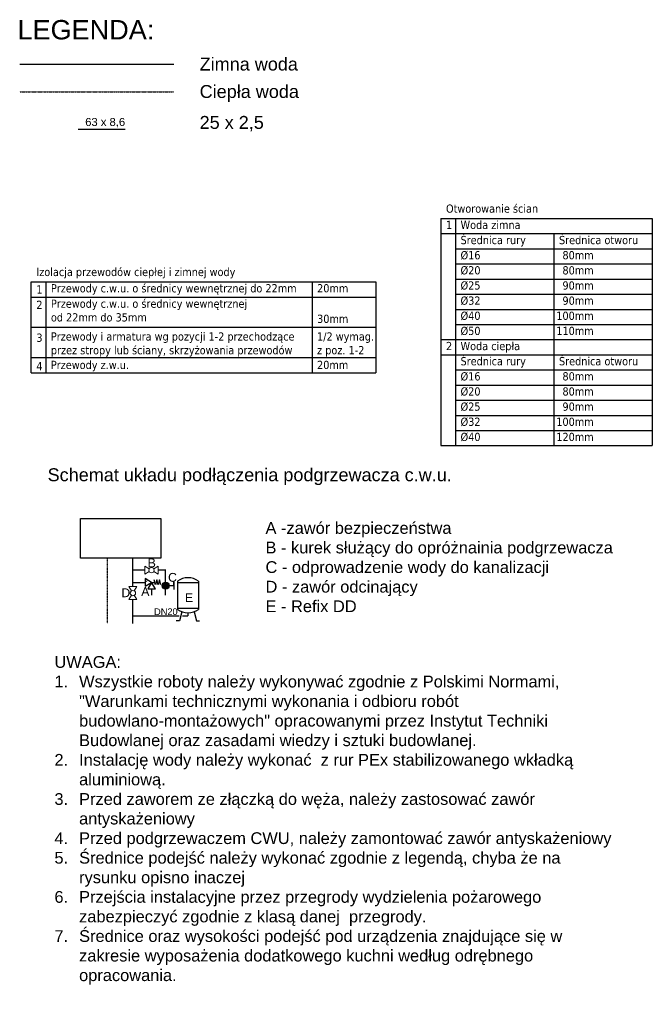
# Model space of a CAD drawing. Header units: millimetres. Extents: x -37728 to 44100, y 631619 to 691915.
# Tile 90 of 256: x -7321 to 3454, y 631619 to 648387. Entities that reach past the tile are written whole.
import ezdxf
from ezdxf.lldxf.tags import DXFTag

# ---------------------------------------------------------------- set-up
doc = ezdxf.new("R2010")
doc.units = ezdxf.units.MM
doc.linetypes.add('AUSGEZOGEN', pattern=[0])
doc.linetypes.add('DASHDOT', pattern=[6.35, 3.175, -1.5875, 0, -1.5875])
for name, color, linetype, lineweight in [('FK B specyfikacja', 7, 'Continuous', 13), ('ins-opisy', 7, 'Continuous', 25), ('URZĄDZENIA', 7, 'Continuous', 15)]:
    doc.layers.add(name, color=color, linetype=linetype, lineweight=lineweight)
for name, color, linetype in [('IS_Ciepła_woda', 1, 'DASHDOT'), ('IS_Opisy_działek_Wodociag', 7, 'SOLID'), ('LEGENDA', 7, 'Continuous'), ('P_ARMATURA', 7, 'Continuous'), ('Tekst_opisy', 7, 'Continuous')]:
    doc.layers.add(name, color=color, linetype=linetype)
doc.layers.add('IS_Zimna_woda', color=5, linetype='SOLID', true_color=0x0000ff)
doc.styles.add('2135_30_Arc_WYK_index0 - Arkusz - 2 - office - drawings$0$Arial', font='arial.ttf', dxfattribs={"height": 0.45})
doc.styles.add('Arial', font='arial.ttf', dxfattribs={"height": 5.447353})
doc.styles.add('SIMPLEX', font='simplex', dxfattribs={"width": 0.8, "height": 2.5})
doc.styles.get("Standard").update_dxf_attribs({"font": 'arial.ttf'})
doc.styles.add('styl1', font='arial.ttf')
doc.styles.add('TXT', font='tahoma.ttf')
tags = doc.linetypes.add('SOLID', pattern=[10, 10, 0]).pattern_tags.tags
tags[6:7] = [DXFTag(74, 4), DXFTag(75, 0), DXFTag(340, '0'), DXFTag(46, 0.0), DXFTag(50, 0.0), DXFTag(44, 0.0), DXFTag(45, 0.0)]
tags[4:5] = [DXFTag(74, 4), DXFTag(75, 0), DXFTag(340, '0'), DXFTag(46, 0.0), DXFTag(50, 0.0), DXFTag(44, 0.0), DXFTag(45, 0.0)]

# ---------------------------------------------------------------- blocks, each defined once
blk = doc.blocks.new('H_725')
at = {"linetype": 'AUSGEZOGEN'}
for points in [[(-1.07, 0.64), (-3.12, 1.88), (-3.12, -1.88), (-1.07, -0.64)], [(1.07, 0.64), (3.12, 1.88), (3.12, -1.88), (1.07, -0.64)]]:
    blk.add_lwpolyline(points, dxfattribs=at)
blk.add_circle((0, 0), 1.25, dxfattribs=at)
at = {"linetype": 'AUSGEZOGEN', "style": 'SIMPLEX', "width": 0.8, "flags": 9}
for tag, p in [('P1', (-3.12, 0)), ('P2', (3.12, 0))]:
    blk.add_attdef(tag, p, '', height=0.5, dxfattribs=at)

msp = doc.modelspace()

# ---------------------------------------------------------------- hatches: boundary and pattern name
at = {"layer": 'P_ARMATURA'}
h = msp.add_hatch(color=256, dxfattribs=at)
edge = h.paths.add_edge_path()
edge.add_arc((-4835, 638749), 60.4, 0, 360)

# ---------------------------------------------------------------- linework, layer by layer
at = {"linetype": 'AUSGEZOGEN'}
for p, q in [((-5073, 638805), (-5184, 638872)), ((-5184, 638872), (-5184, 638738)), ((-5184, 638738), (-5073, 638805)), ((-5073, 638805), (-5140, 638693)), ((-5140, 638693), (-5006, 638693)), ((-5006, 638693), (-5073, 638805)), ((-5073, 638805), (-5017, 638805))]:
    msp.add_line(p, q, dxfattribs=at)
at = {"elevation": -45623}
msp.add_lwpolyline([(-4918, 639894), (-4918, 639219), (-6287, 639219), (-6287, 639894), (-4918, 639894)], dxfattribs=at)
at = {"linetype": 'AUSGEZOGEN'}
msp.add_lwpolyline([(-4916, 638760), (-4939, 638850), (-4961, 638760), (-4983, 638850), (-5006, 638760), (-5028, 638850)], dxfattribs=at)
at = {"layer": 'FK B specyfikacja', "ltscale": 100}
for centre in [(-5165, 638837, -12400), (-4801, 638769, -12409)]:
    msp.add_circle(centre, 15.3, dxfattribs=at)
at = {"layer": 'ins-opisy'}
for p, q in [((-146, 645001, -45623), (-146, 642423, -45623)), ((-146, 645001, -45623), (3454, 645001, -45623)), ((101, 645001, -45623), (101, 642423, -45623)), ((3454, 645001, -45623), (3454, 641133, -45623)), ((-146, 644744, -45623), (3454, 644744, -45623)), ((1778, 644744, -45623), (1778, 642423, -45623)), ((101, 644486, -45623), (3454, 644486, -45623)), ((101, 644228, -45623), (3454, 644228, -45623)), ((-6876, 643922, -45623), (-6876, 642375, -45623)), ((-2342, 643922, -45623), (-2342, 642375, -45623)), ((101, 643970, -45623), (3454, 643970, -45623)), ((101, 643712, -45623), (3454, 643712, -45623)), ((-7123, 643664, -45623), (-1256, 643664, -45623)), ((101, 643454, -45623), (3454, 643454, -45623)), ((-7123, 643149, -45623), (-1256, 643149, -45623)), ((101, 643196, -45623), (3454, 643196, -45623)), ((-146, 642938, -45623), (3454, 642938, -45623)), ((-146, 642938, -45623), (-146, 641133, -45623)), ((101, 642938, -45623), (3454, 642938, -45623)), ((101, 642938, -45623), (101, 641133, -45623)), ((-7123, 642633, -45623), (-1256, 642633, -45623)), ((-146, 642681, -45623), (3454, 642681, -45623)), ((1778, 642681, -45623), (1778, 641133, -45623)), ((-7123, 642375, -45623), (-1256, 642375, -45623)), ((101, 642423, -45623), (3454, 642423, -45623)), ((101, 642165, -45623), (3454, 642165, -45623)), ((101, 641907, -45623), (3454, 641907, -45623)), ((101, 641649, -45623), (3454, 641649, -45623)), ((101, 641391, -45623), (3454, 641391, -45623)), ((-146, 641133, -45623), (3454, 641133, -45623))]:
    msp.add_line(p, q, dxfattribs=at)
at = {"layer": 'ins-opisy', "elevation": -45623}
msp.add_lwpolyline([(-7123, 642375), (-7123, 643922), (-1256, 643922), (-1256, 642375)], dxfattribs=at)
at = {"layer": 'IS_Ciepła_woda', "ltscale": 0.05}
msp.add_line((-5826, 638103), (-5826, 639219), dxfattribs=at)
at = {"layer": 'IS_Ciepła_woda', "ltscale": 0.01}
msp.add_lwpolyline([(-7321, 647156), (-4698, 647156)], dxfattribs=at)
at = {"layer": 'IS_Opisy_działek_Wodociag', "color": 0}
msp.add_lwpolyline([(-6325, 646522), (-5527, 646522)], dxfattribs=at)
at = {"layer": 'IS_Zimna_woda', "ltscale": 0.01}
for p, q in [((-5392, 638734), (-5392, 639219)), ((-5187, 639012), (-5392, 639012)), ((-4834, 639012), (-4964, 639012)), ((-5392, 638103), (-5392, 638511))]:
    msp.add_line(p, q, dxfattribs=at)
msp.add_lwpolyline([(-7321, 647627), (-4695, 647627)], dxfattribs=at)
at = {"layer": 'P_ARMATURA'}
for p, q in [((-4835, 638585), (-4835, 639012)), ((-5392, 638805), (-5184, 638805)), ((-5073, 638693), (-5073, 638585)), ((-4774, 638749), (-4697, 638749)), ((-4697, 638816), (-4697, 638682)), ((-4697, 638749), (-4697, 638816)), ((-4634, 638823, -22812), (-4634, 638345, -22812)), ((-4634, 638803, -22812), (-4275, 638803, -22812)), ((-4275, 638823, -22812), (-4275, 638345, -22812)), ((-4634, 638365, -22812), (-4275, 638365, -22812)), ((-5393, 638234, -22812), (-4602, 638234, -22812)), ((-4561, 638305, -22812), (-4599, 638151, -22812)), ((-4546, 638234, -22812), (-4455, 638234, -22812)), ((-4455, 638285, -22812), (-4455, 638234, -22812)), ((-4349, 638305, -22812), (-4310, 638151, -22812)), ((-4599, 638151, -22812), (-4653, 638151, -22812)), ((-4310, 638151, -22812), (-4257, 638151, -22812))]:
    msp.add_line(p, q, dxfattribs=at)
for centre, radius in [((-4835, 638749), 60.4), ((-4817, 638769, -12409), 15.3)]:
    msp.add_circle(centre, radius, dxfattribs=at)
for start, end in [(53.1301, 126.8699), (233.1301, 306.8699)]:
    msp.add_arc((-4455, 638584, -22812), 299, start, end, dxfattribs=at)

# ---------------------------------------------------------------- block references
at = {"layer": 'URZĄDZENIA', "xscale": 35.69999999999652, "yscale": 35.69999999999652, "zscale": 35.69999999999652}
msp.add_blockref('H_725', (-5076, 639012, -22812), dxfattribs=at)
at = {"layer": 'URZĄDZENIA', "xscale": 35.69999999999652, "yscale": 35.69999999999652, "zscale": 35.69999999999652, "rotation": 270}
msp.add_blockref('H_725', (-5392, 638622, -22812), dxfattribs=at)

# ---------------------------------------------------------------- texts
at = {"layer": 'ins-opisy', "linetype": 'Continuous', "char_height": 140, "style": 'TXT'}
for s, insert, width, attachment_point in [('Otworowanie ścian', (-60, 645240, -45623), 4892.35, 1), ('1', (-59, 644962, -45623), 4892.35, 1), ('Woda zimna', (188, 644962, -45623), 4892.35, 1), ('Średnica rury', (188, 644704, -45623), 4892.35, 1), ('Średnica otworu', (1865, 644704, -45623), 4892.35, 1), ('%%C16', (188, 644446, -45623), 4892.35, 1), ('80mm', (2456, 644375, -45623), 4892.35, 6), ('Izolacja przewodów ciepłej i zimnej wody', (-7037, 644161, -45623), 4892.35, 1), ('%%C20', (188, 644189, -45623), 4892.35, 1), ('80mm', (2456, 644117, -45623), 4892.35, 6), ('Przewody c.w.u. o średnicy wewnętrznej do 22mm', (-6789, 643883, -45623), 4892.35, 1), ('20mm', (-2255, 643883, -45623), 4892.35, 1), ('%%C25', (188, 643931, -45623), 4892.35, 1), ('90mm', (2456, 643859, -45623), 4892.35, 6), ('1', (-7036, 643863, -45623), 4892.35, 1), ('2', (-7037, 643601, -45623), 4892.35, 1), ('Przewody c.w.u. o średnicy wewnętrznej \\Pod 22mm do 35mm', (-6789, 643621, -45623), 5533.44, 1), ('%%C32', (188, 643673, -45623), 4892.35, 1), ('90mm', (2456, 643601, -45623), 4892.35, 6), ('%%C40', (188, 643415, -45623), 4892.35, 1), ('100mm', (2456, 643343, -45623), 4892.35, 6), ('30mm', (-2255, 643363, -45623), 4892.35, 1), ('3', (-7037, 643041, -45623), 4892.35, 1), ('Przewody i armatura wg pozycji 1-2 przechodzące \\Pprzez stropy lub ściany, skrzyżowania przewodów', (-6790, 643062, -45623), 4892.35, 1), ('\\A1;1/2 wymag.\\Pz poz. 1-2', (-2256, 643062, -45623), 4892.35, 1), ('%%C50', (188, 643157, -45623), 4892.35, 1), ('110mm', (2456, 643086, -45623), 4892.35, 6), ('2', (-59, 642899, -45623), 4892.35, 1), ('Woda ciepła', (188, 642899, -45623), 4892.35, 1), ('4', (-7037, 642557, -45623), 4892.35, 1), ('Przewody z.w.u.', (-6790, 642578, -45623), 4892.35, 1), ('20mm', (-2256, 642578, -45623), 4892.35, 1), ('Średnica rury', (188, 642641, -45623), 4892.35, 1), ('Średnica otworu', (1865, 642641, -45623), 4892.35, 1), ('%%C16', (188, 642383, -45623), 4892.35, 1), ('80mm', (2456, 642312, -45623), 4892.35, 6), ('%%C20', (188, 642126, -45623), 4892.35, 1), ('80mm', (2456, 642054, -45623), 4892.35, 6), ('%%C25', (188, 641868, -45623), 4892.35, 1), ('90mm', (2456, 641796, -45623), 4892.35, 6), ('%%C32', (188, 641610, -45623), 4892.35, 1), ('100mm', (2456, 641538, -45623), 4892.35, 6), ('120mm', (2456, 641280, -45623), 4892.35, 6), ('%%C40', (188, 641352, -45623), 4892.35, 1)]:
    msp.add_mtext(s, dxfattribs=dict(at, insert=insert, width=width, attachment_point=attachment_point))
at = {"layer": 'IS_Opisy_działek_Wodociag', "color": 0, "insert": (-6205, 646551, -45623), "char_height": 136.8, "attachment_point": 7}
msp.add_mtext('\\fArial|b0|i0;63 x 8,6', dxfattribs=at)
at = {"layer": 'LEGENDA', "style": 'styl1'}
for s, height, p in [('LEGENDA:', 330, (-7359, 648051, -45623)), ('Zimna woda', 220, (-4256, 647521, -45623)), ('Ciepła woda', 220, (-4256, 647054, -45623)), ('25 x 2,5 ', 220, (-4256, 646527, -45623)), ('Schemat układu podłączenia podgrzewacza c.w.u.', 220, (-6845, 640527, -45623))]:
    msp.add_text(s, height=height, dxfattribs=at).set_placement(p)
at = {"layer": 'LEGENDA', "attachment_point": 1, "style": '2135_30_Arc_WYK_index0 - Arkusz - 2 - office - drawings$0$Arial'}
for s, insert, char_height, width in [('{\\H1.42857x;A -zawór bezpieczeństwa\\PB - kurek służący do opróżnainia podgrzewacza\\PC - odprowadzenie wody do kanalizacji\\PD - zawór odcinający\\PE - Refix DD}', (-3134, 639831, -45623), 140, 9544.18), ('{\\H1.42857x;B}', (-5141, 639211, -45623), 105, 7158.14), ('{\\H1.42857x;C}', (-4794, 638965, -45623), 105, 7158.14), ('{\\H1.42857x;D}', (-5589, 638702, -45623), 105, 7158.14), ('{\\H1.42857x;A}', (-5251, 638724, -45623), 105, 7158.14), ('{\\H1.42857x;E}', (-4507, 638618, -45623), 105, 7158.14), ('{\\H1.42857x;UWAGA:\\P\\pxi-3,l3,t3;1.^IWszystkie roboty należy wykonywać zgodnie z Polskimi Normami, "Warunkami technicznymi wykonania i odbioru robót budowlano-montażowych" opracowanymi przez Instytut Techniki Budowlanej oraz zasadami wiedzy i sztuki budowlanej.\\P2.^IInstalację wody należy wykonać  z rur PEx stabilizowanego wkładką aluminiową.\\P3.^IPrzed zaworem ze złączką do węża, należy zastosować zawór antyskażeniowy\\P4.^IPrzed podgrzewaczem CWU, należy zamontować zawór antyskażeniowy\\P5.^IŚrednice podejść należy wykonać zgodnie z legendą, chyba że na rysunku opisno inaczej\\P6.^IPrzejścia instalacyjne przez przegrody wydzielenia pożarowego zabezpieczyć zgodnie z klasą danej  przegrody.\\P7.^IŚrednice oraz wysokości podejść pod urządzenia znajdujące się w zakresie wyposażenia dodatkowego kuchni według odrębnego opracowania.}', (-6729, 637549, -45623), 140, 9544.18)]:
    msp.add_mtext(s, dxfattribs=dict(at, insert=insert, char_height=char_height, width=width))
at = {"layer": 'Tekst_opisy', "lineweight": 18, "style": 'Arial'}
msp.add_text('DN20', height=112.5, dxfattribs=at).set_placement((-5032, 638249, -22812))

doc.saveas('drawing.dxf')
